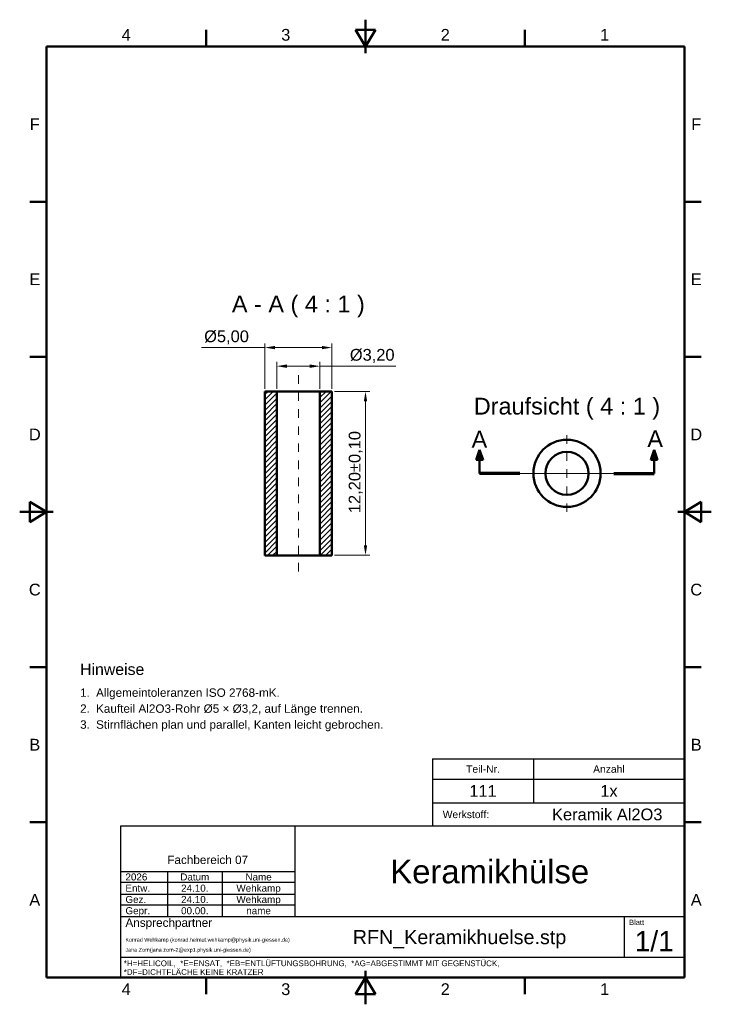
# Model space of a CAD drawing. Header units: inches. Extents: x 0.4 to 8.5, y 0.6 to 12.1.
import ezdxf
from ezdxf.enums import TextEntityAlignment as Align

# ---------------------------------------------------------------- set-up
doc = ezdxf.new("R2010")
doc.units = ezdxf.units.IN
doc.header["$MEASUREMENT"] = 0
doc.linetypes.add('CENTER2', pattern=[1.125, 0.75, -0.125, 0.125, -0.125])
doc.layers.get('0').update_dxf_attribs({"lineweight": 25})
for name, color, linetype, lineweight in [('BEMASSUNG', 7, 'Continuous', 18), ('MITTELLINIE', 7, 'CENTER2', 18), ('RAHMEN', 7, 'Continuous', 50), ('SCHNITTLINIE', 7, 'Continuous', 50), ('SCHRAFFUR', 7, 'Continuous', 18), ('SCHRIFTFELD', 7, 'Continuous', 25), ('SICHTKANTE', 7, 'Continuous', 50), ('TEXT', 7, 'Continuous', 18)]:
    doc.layers.add(name, color=color, linetype=linetype, lineweight=lineweight)
doc.styles.add('ISO_14', font='arial.ttf')
doc.styles.add('ISO_15', font='arial.ttf')
doc.styles.add('ISO_20', font='arial.ttf')
doc.styles.add('ISO_72', font='arial.ttf')
doc.styles.add('ISO_73', font='arial.ttf')
doc.styles.add('ISO_74', font='arial.ttf')
doc.styles.add('ISO_75', font='arial.ttf')
doc.styles.add('ISO_77', font='arial.ttf')
doc.styles.add('ISO_80', font='arial.ttf')
doc.styles.add('ISO_81', font='arial.ttf')
doc.styles.add('ISO_83', font='arial.ttf')
doc.styles.add('ISO_84', font='arial.ttf')
doc.styles.add('ISO_85', font='arial.ttf')
doc.styles.add('ISO_86', font='arial.ttf')
doc.styles.add('ISO_87', font='arial.ttf')
doc.styles.add('ISO_89', font='arial.ttf')
doc.styles.add('ISO_92', font='arial.ttf')
doc.styles.add('ISO_95', font='arial.ttf')
doc.styles.add('ISO_98', font='arial.ttf')
doc.styles.add('ISO_DWG_RFN', font='arial.ttf')
doc.dimstyles.new('DWG_RFN', dxfattribs={"dimtxt": 0.137795, "dimasz": 0.11811, "dimexe": 0.049213, "dimexo": 0.031496, "dimgap": 0.031496, "dimtad": 1, "dimlfac": 25.4, "dimtxsty": 'ISO_DWG_RFN', "dimcen": 2.5, "dimclrd": 7, "dimclre": 7, "dimclrt": 7, "dimadec": 1, "dimazin": 3, "dimtfac": 1, "dimtmove": 0, "dimatfit": 3, "dimfxl": 0, "dimlwd": 18, "dimlwe": 18})

# ---------------------------------------------------------------- blocks, each defined once
blk = doc.blocks.new('Hatch_1')
at = {"layer": 'SCHRAFFUR', "color": 7, "linetype": 'Continuous', "lineweight": 18}
for p, q in [((2.953, 7.222), (2.991, 7.26)), ((2.953, 7.16), (3.053, 7.26)), ((2.953, 7.098), (3.094, 7.24)), ((2.953, 7.036), (3.094, 7.178)), ((2.953, 6.974), (3.094, 7.116)), ((2.953, 6.913), (3.094, 7.054)), ((2.953, 6.851), (3.094, 6.992)), ((2.953, 6.789), (3.094, 6.931)), ((2.953, 6.727), (3.094, 6.869)), ((2.953, 6.665), (3.094, 6.807)), ((2.953, 6.603), (3.094, 6.745)), ((2.953, 6.541), (3.094, 6.683)), ((2.953, 6.479), (3.094, 6.621)), ((2.953, 6.418), (3.094, 6.559)), ((2.953, 6.356), (3.094, 6.497)), ((2.953, 6.294), (3.094, 6.436)), ((2.953, 6.232), (3.094, 6.374)), ((2.953, 6.17), (3.094, 6.312)), ((2.953, 6.108), (3.094, 6.25)), ((2.953, 6.046), (3.094, 6.188)), ((2.953, 5.984), (3.094, 6.126)), ((2.953, 5.923), (3.094, 6.064)), ((2.953, 5.861), (3.094, 6.002)), ((2.953, 5.799), (3.094, 5.941)), ((2.953, 5.737), (3.094, 5.879)), ((2.953, 5.675), (3.094, 5.817)), ((2.953, 5.613), (3.094, 5.755)), ((2.953, 5.551), (3.094, 5.693)), ((2.953, 5.49), (3.094, 5.631)), ((2.953, 5.428), (3.094, 5.569)), ((2.953, 5.366), (3.094, 5.507)), ((2.987, 5.339), (3.094, 5.446)), ((3.049, 5.339), (3.094, 5.384))]:
    blk.add_line(p, q, dxfattribs=at)
blk = doc.blocks.new('Hatch_2')
at = {"layer": 'SCHRAFFUR', "color": 7, "linetype": 'Continuous', "lineweight": 18}
for p, q in [((3.598, 7.249), (3.609, 7.26)), ((3.598, 7.187), (3.671, 7.26)), ((3.598, 7.125), (3.733, 7.26)), ((3.598, 7.063), (3.74, 7.205)), ((3.598, 7.001), (3.74, 7.143)), ((3.598, 6.94), (3.74, 7.081)), ((3.598, 6.878), (3.74, 7.019)), ((3.598, 6.816), (3.74, 6.957)), ((3.598, 6.754), (3.74, 6.896)), ((3.598, 6.692), (3.74, 6.834)), ((3.598, 6.63), (3.74, 6.772)), ((3.598, 6.568), (3.74, 6.71)), ((3.598, 6.506), (3.74, 6.648)), ((3.598, 6.445), (3.74, 6.586)), ((3.598, 6.383), (3.74, 6.524)), ((3.598, 6.321), (3.74, 6.463)), ((3.598, 6.259), (3.74, 6.401)), ((3.598, 6.197), (3.74, 6.339)), ((3.598, 6.135), (3.74, 6.277)), ((3.598, 6.073), (3.74, 6.215)), ((3.598, 6.011), (3.74, 6.153)), ((3.598, 5.95), (3.74, 6.091)), ((3.598, 5.888), (3.74, 6.029)), ((3.598, 5.826), (3.74, 5.968)), ((3.598, 5.764), (3.74, 5.906)), ((3.598, 5.702), (3.74, 5.844)), ((3.598, 5.64), (3.74, 5.782)), ((3.598, 5.578), (3.74, 5.72)), ((3.598, 5.516), (3.74, 5.658)), ((3.598, 5.455), (3.74, 5.596)), ((3.598, 5.393), (3.74, 5.534)), ((3.606, 5.339), (3.74, 5.473)), ((3.668, 5.339), (3.74, 5.411)), ((3.73, 5.339), (3.74, 5.349))]:
    blk.add_line(p, q, dxfattribs=at)
blk = doc.blocks.new('*D9')
at = {"layer": 'BEMASSUNG', "color": 7, "lineweight": 18, "transparency": 16777216}
for p, q in [((4.098, 7.758), (4.51, 7.758)), ((4.461, 5.955), (4.461, 7.64)), ((4.098, 5.837), (4.51, 5.837))]:
    blk.add_line(p, q, dxfattribs=at)
at = {"layer": 'BEMASSUNG', "color": 7, "transparency": 16777216}
for points in [[(4.441, 7.64), (4.48, 7.64), (4.461, 7.758)], [(4.441, 5.955), (4.48, 5.955), (4.461, 5.837)]]:
    blk.add_solid(points, dxfattribs=at)
at = {"layer": 'Defpoints', "color": 0, "transparency": 16777216}
for p in [(4.067, 7.758), (4.461, 7.758), (4.067, 5.837)]:
    blk.add_point(p, dxfattribs=at)
at = {"layer": 'BEMASSUNG', "color": 7, "lineweight": 18, "transparency": 16777216, "insert": (4.264, 6.331), "char_height": 0.1378, "attachment_point": 1, "rotation": 90, "style": 'ISO_DWG_RFN'}
blk.add_mtext('\\A1;{12,20±0,10}', dxfattribs=at)
blk = doc.blocks.new('*D10')
at = {"layer": 'BEMASSUNG', "color": 7, "lineweight": 18, "transparency": 16777216}
for p, q in [((3.421, 7.789), (3.421, 8.102)), ((3.925, 7.789), (3.925, 8.102)), ((3.539, 8.053), (3.807, 8.053)), ((3.925, 8.053), (4.816, 8.053))]:
    blk.add_line(p, q, dxfattribs=at)
at = {"layer": 'BEMASSUNG', "color": 7, "transparency": 16777216}
for points in [[(3.539, 8.073), (3.539, 8.033), (3.421, 8.053)], [(3.807, 8.073), (3.807, 8.033), (3.925, 8.053)]]:
    blk.add_solid(points, dxfattribs=at)
at = {"layer": 'Defpoints', "color": 0, "transparency": 16777216}
for p in [(3.925, 8.053), (3.421, 7.758), (3.925, 7.758)]:
    blk.add_point(p, dxfattribs=at)
at = {"layer": 'BEMASSUNG', "color": 7, "lineweight": 18, "transparency": 16777216, "insert": (4.277, 8.255), "char_height": 0.1378, "attachment_point": 1, "style": 'ISO_DWG_RFN'}
blk.add_mtext('\\A1;{Ø3,20}', dxfattribs=at)
blk = doc.blocks.new('*D11')
at = {"layer": 'BEMASSUNG', "color": 7, "lineweight": 18, "transparency": 16777216}
for p, q in [((3.28, 7.789), (3.28, 8.32)), ((4.067, 7.789), (4.067, 8.32)), ((3.28, 8.271), (2.538, 8.271)), ((3.949, 8.271), (3.398, 8.271))]:
    blk.add_line(p, q, dxfattribs=at)
at = {"layer": 'BEMASSUNG', "color": 7, "transparency": 16777216}
for points in [[(3.398, 8.29), (3.398, 8.251), (3.28, 8.271)], [(3.949, 8.29), (3.949, 8.251), (4.067, 8.271)]]:
    blk.add_solid(points, dxfattribs=at)
at = {"layer": 'Defpoints', "color": 0, "transparency": 16777216}
for p in [(4.067, 8.271), (3.28, 7.758), (4.067, 7.758)]:
    blk.add_point(p, dxfattribs=at)
at = {"layer": 'BEMASSUNG', "color": 7, "lineweight": 18, "transparency": 16777216, "insert": (2.569, 8.472), "char_height": 0.1378, "attachment_point": 1, "style": 'ISO_DWG_RFN'}
blk.add_mtext('\\A1;{Ø5,00}', dxfattribs=at)

msp = doc.modelspace()

# ---------------------------------------------------------------- hatches: boundary and pattern name
at = {"layer": 'SCHNITTLINIE'}
for points in [[(5.8386, 6.9547), (5.7598, 6.9547), (5.7992, 7.0728)], [(7.8858, 6.9547), (7.8071, 6.9547), (7.8465, 7.0728)]]:
    msp.add_hatch(color=7, dxfattribs=at).paths.add_polyline_path(points)

# ---------------------------------------------------------------- linework, layer by layer
at = {"layer": 'MITTELLINIE', "ltscale": 0.088858}
msp.add_line((3.6732, 5.6476), (3.6732, 7.9469), dxfattribs=at)
at = {"layer": 'MITTELLINIE', "ltscale": 0.089433}
for p, q in [((6.8228, 6.3445), (6.8228, 7.25)), ((6.3701, 6.7972), (7.2756, 6.7972))]:
    msp.add_line(p, q, dxfattribs=at)
at = {"layer": 'MITTELLINIE', "ltscale": 0.08908}
msp.add_line((6.2717, 6.7972), (7.374, 6.7972), dxfattribs=at)
at = {"layer": 'RAHMEN'}
for p, q in [((4.4606, 12.1122), (4.4606, 11.7185)), ((2.5906, 11.7972), (2.5906, 11.9941)), ((4.5787, 11.9941), (4.3425, 11.9941)), ((4.3425, 11.9941), (4.4606, 11.7972)), ((4.4606, 11.7972), (4.4606, 11.9941)), ((4.4606, 11.7972), (4.5787, 11.9941)), ((6.3307, 11.7972), (6.3307, 11.9941)), ((8.2008, 11.7972), (0.7205, 11.7972)), ((0.7205, 11.7972), (0.7205, 0.8917)), ((8.2008, 0.8917), (8.2008, 11.7972)), ((0.7205, 9.9797), (0.5236, 9.9797)), ((8.2008, 9.9797), (8.3976, 9.9797)), ((0.7205, 8.1621), (0.5236, 8.1621)), ((8.2008, 8.1621), (8.3976, 8.1621)), ((0.5236, 6.4626), (0.5236, 6.2264)), ((0.7205, 6.3445), (0.5236, 6.4626)), ((8.3976, 6.4626), (8.2008, 6.3445)), ((8.3976, 6.2264), (8.3976, 6.4626)), ((0.4055, 6.3445), (0.7992, 6.3445)), ((0.7205, 6.3445), (0.5236, 6.3445)), ((0.5236, 6.2264), (0.7205, 6.3445)), ((8.5157, 6.3445), (8.122, 6.3445)), ((8.2008, 6.3445), (8.3976, 6.3445)), ((8.2008, 6.3445), (8.3976, 6.2264)), ((0.7205, 4.5269), (0.5236, 4.5269)), ((8.2008, 4.5269), (8.3976, 4.5269)), ((0.7205, 2.7093), (0.5236, 2.7093)), ((8.2008, 2.7093), (8.3976, 2.7093)), ((4.4606, 0.5768), (4.4606, 0.9705)), ((0.7205, 0.8917), (8.2008, 0.8917)), ((2.5906, 0.8917), (2.5906, 0.6949)), ((4.4606, 0.8917), (4.3425, 0.6949)), ((4.4606, 0.8917), (4.4606, 0.6949)), ((4.5787, 0.6949), (4.4606, 0.8917)), ((6.3307, 0.8917), (6.3307, 0.6949)), ((4.3425, 0.6949), (4.5787, 0.6949))]:
    msp.add_line(p, q, dxfattribs=at)
at = {"layer": 'SCHNITTLINIE'}
for p, q in [((5.7598, 6.9547), (5.7992, 7.0728)), ((5.7992, 7.0728), (5.8386, 6.9547)), ((5.7992, 6.7972), (5.7992, 7.0728)), ((7.8071, 6.9547), (7.8465, 7.0728)), ((7.8465, 7.0728), (7.8858, 6.9547)), ((7.8465, 6.7972), (7.8465, 7.0728)), ((5.8386, 6.9547), (5.7598, 6.9547)), ((7.8858, 6.9547), (7.8071, 6.9547))]:
    msp.add_line(p, q, dxfattribs=at)
at = {"layer": 'SCHNITTLINIE', "lineweight": 70}
for p, q in [((6.2717, 6.7972), (5.7992, 6.7972)), ((7.374, 6.7972), (7.8465, 6.7972))]:
    msp.add_line(p, q, dxfattribs=at)
at = {"layer": 'SCHRIFTFELD'}
for p, q in [((5.248, 3.4508), (5.248, 2.6634)), ((5.248, 3.4508), (8.2008, 3.4508)), ((6.4291, 3.4508), (6.4291, 2.939)), ((5.248, 3.2146), (8.2008, 3.2146)), ((5.248, 2.939), (8.2008, 2.939)), ((8.2008, 2.6634), (1.5866, 2.6634)), ((1.5866, 2.6634), (1.5866, 0.8917)), ((3.6339, 2.6634), (3.6339, 1.6043)), ((8.2008, 0.8917), (8.2008, 2.6634)), ((1.5866, 2.1319), (3.6339, 2.1319)), ((2.1378, 2.1319), (2.1378, 1.6043)), ((2.7795, 2.1319), (2.7795, 1.6043)), ((1.5866, 2.0059), (3.6339, 2.0059)), ((1.5866, 1.8681), (3.6339, 1.8681)), ((1.5866, 1.7421), (3.6339, 1.7421)), ((1.5866, 1.6043), (8.2008, 1.6043)), ((7.4921, 1.6043), (7.4921, 1.128)), ((1.5866, 1.128), (8.2008, 1.128)), ((1.5866, 0.8917), (8.2008, 0.8917))]:
    msp.add_line(p, q, dxfattribs=at)
at = {"layer": 'SICHTKANTE'}
for p, q in [((3.2795, 5.8366), (3.2795, 7.7579)), ((3.2795, 7.7579), (3.4213, 7.7579)), ((3.4231, 7.7579), (3.4213, 7.7579)), ((3.4213, 5.8366), (3.4213, 7.7579)), ((3.4249, 7.7579), (3.4231, 7.7579)), ((3.4268, 7.7579), (3.4249, 7.7579)), ((3.4307, 7.7579), (3.4268, 7.7579)), ((3.4361, 7.7579), (3.4307, 7.7579)), ((3.4416, 7.7579), (3.4361, 7.7579)), ((3.4475, 7.7579), (3.4416, 7.7579)), ((3.4562, 7.7579), (3.4475, 7.7579)), ((3.465, 7.7579), (3.4562, 7.7579)), ((3.4737, 7.7579), (3.465, 7.7579)), ((3.4845, 7.7579), (3.4737, 7.7579)), ((3.4962, 7.7579), (3.4845, 7.7579)), ((3.5078, 7.7579), (3.4962, 7.7579)), ((3.5201, 7.7579), (3.5078, 7.7579)), ((3.534, 7.7579), (3.5201, 7.7579)), ((3.548, 7.7579), (3.534, 7.7579)), ((3.5619, 7.7579), (3.548, 7.7579)), ((3.5772, 7.7579), (3.5619, 7.7579)), ((3.5928, 7.7579), (3.5772, 7.7579)), ((3.6083, 7.7579), (3.5928, 7.7579)), ((3.6242, 7.7579), (3.6083, 7.7579)), ((3.6405, 7.7579), (3.6242, 7.7579)), ((3.6569, 7.7579), (3.6405, 7.7579)), ((3.6732, 7.7579), (3.6569, 7.7579)), ((3.6896, 7.7579), (3.6732, 7.7579)), ((3.7059, 7.7579), (3.6896, 7.7579)), ((3.7223, 7.7579), (3.7059, 7.7579)), ((3.7382, 7.7579), (3.7223, 7.7579)), ((3.7537, 7.7579), (3.7382, 7.7579)), ((3.7692, 7.7579), (3.7537, 7.7579)), ((3.7845, 7.7579), (3.7692, 7.7579)), ((3.7985, 7.7579), (3.7845, 7.7579)), ((3.8124, 7.7579), (3.7985, 7.7579)), ((3.8263, 7.7579), (3.8124, 7.7579)), ((3.8386, 7.7579), (3.8263, 7.7579)), ((3.8503, 7.7579), (3.8386, 7.7579)), ((3.8619, 7.7579), (3.8503, 7.7579)), ((3.8727, 7.7579), (3.8619, 7.7579)), ((3.8815, 7.7579), (3.8727, 7.7579)), ((3.8902, 7.7579), (3.8815, 7.7579)), ((3.899, 7.7579), (3.8902, 7.7579)), ((3.9049, 7.7579), (3.899, 7.7579)), ((3.9103, 7.7579), (3.9049, 7.7579)), ((3.9158, 7.7579), (3.9103, 7.7579)), ((3.9197, 7.7579), (3.9158, 7.7579)), ((3.9215, 7.7579), (3.9197, 7.7579)), ((3.9234, 7.7579), (3.9215, 7.7579)), ((3.9252, 7.7579), (3.9234, 7.7579)), ((3.9252, 5.8366), (3.9252, 7.7579)), ((3.9252, 7.7579), (4.0669, 7.7579)), ((4.0669, 5.8366), (4.0669, 7.7579)), ((3.2795, 5.8366), (3.4213, 5.8366)), ((3.4231, 5.8366), (3.4213, 5.8366)), ((3.4249, 5.8366), (3.4231, 5.8366)), ((3.4268, 5.8366), (3.4249, 5.8366)), ((3.4307, 5.8366), (3.4268, 5.8366)), ((3.4361, 5.8366), (3.4307, 5.8366)), ((3.4416, 5.8366), (3.4361, 5.8366)), ((3.4475, 5.8366), (3.4416, 5.8366)), ((3.4562, 5.8366), (3.4475, 5.8366)), ((3.465, 5.8366), (3.4562, 5.8366)), ((3.4737, 5.8366), (3.465, 5.8366)), ((3.4845, 5.8366), (3.4737, 5.8366)), ((3.4962, 5.8366), (3.4845, 5.8366)), ((3.5078, 5.8366), (3.4962, 5.8366)), ((3.5201, 5.8366), (3.5078, 5.8366)), ((3.534, 5.8366), (3.5201, 5.8366)), ((3.548, 5.8366), (3.534, 5.8366)), ((3.5619, 5.8366), (3.548, 5.8366)), ((3.5772, 5.8366), (3.5619, 5.8366)), ((3.5928, 5.8366), (3.5772, 5.8366)), ((3.6083, 5.8366), (3.5928, 5.8366)), ((3.6242, 5.8366), (3.6083, 5.8366)), ((3.6405, 5.8366), (3.6242, 5.8366)), ((3.6569, 5.8366), (3.6405, 5.8366)), ((3.6732, 5.8366), (3.6569, 5.8366)), ((3.6896, 5.8366), (3.6732, 5.8366)), ((3.7059, 5.8366), (3.6896, 5.8366)), ((3.7223, 5.8366), (3.7059, 5.8366)), ((3.7382, 5.8366), (3.7223, 5.8366)), ((3.7537, 5.8366), (3.7382, 5.8366)), ((3.7692, 5.8366), (3.7537, 5.8366)), ((3.7845, 5.8366), (3.7692, 5.8366)), ((3.7985, 5.8366), (3.7845, 5.8366)), ((3.8124, 5.8366), (3.7985, 5.8366)), ((3.8263, 5.8366), (3.8124, 5.8366)), ((3.8386, 5.8366), (3.8263, 5.8366)), ((3.8503, 5.8366), (3.8386, 5.8366)), ((3.8619, 5.8366), (3.8503, 5.8366)), ((3.8727, 5.8366), (3.8619, 5.8366)), ((3.8815, 5.8366), (3.8727, 5.8366)), ((3.8902, 5.8366), (3.8815, 5.8366)), ((3.899, 5.8366), (3.8902, 5.8366)), ((3.9049, 5.8366), (3.899, 5.8366)), ((3.9103, 5.8366), (3.9049, 5.8366)), ((3.9158, 5.8366), (3.9103, 5.8366)), ((3.9197, 5.8366), (3.9158, 5.8366)), ((3.9215, 5.8366), (3.9197, 5.8366)), ((3.9234, 5.8366), (3.9215, 5.8366)), ((3.9252, 5.8366), (3.9234, 5.8366)), ((3.9252, 5.8366), (4.0669, 5.8366))]:
    msp.add_line(p, q, dxfattribs=at)
for radius in [0.3937, 0.252]:
    msp.add_circle((6.8228, 6.7972), radius, dxfattribs=at)

# ---------------------------------------------------------------- block references
for name in ['Hatch_1', 'Hatch_2']:
    msp.add_blockref(name, (0.3268, 0.498))

# ---------------------------------------------------------------- texts
at = {"layer": 'RAHMEN', "style": 'ISO_14'}
for s, p in [('4', (1.6555, 11.935)), ('3', (3.5256, 11.935)), ('2', (5.3957, 11.935)), ('1', (7.2657, 11.935)), ('F', (0.5827, 10.8885)), ('F', (8.3386, 10.8885)), ('E', (0.5827, 9.0709)), ('E', (8.3386, 9.0709)), ('D', (0.5827, 7.2533)), ('D', (8.3386, 7.2533)), ('C', (0.5827, 5.4357)), ('C', (8.3386, 5.4357)), ('B', (0.5827, 3.6181)), ('B', (8.3386, 3.6181)), ('A', (0.5827, 1.8005)), ('A', (8.3386, 1.8005)), ('4', (1.6555, 0.7539)), ('3', (3.5256, 0.7539)), ('2', (5.3957, 0.7539)), ('1', (7.2657, 0.7539))]:
    msp.add_text(s, height=0.1378, dxfattribs=at).set_placement(p, align=Align.MIDDLE_CENTER)
at = {"layer": 'SCHRIFTFELD'}
for s, height, style, p in [('Teil-Nr.', 0.08661, 'ISO_80', (5.8386, 3.3327)), ('Anzahl', 0.08661, 'ISO_80', (7.315, 3.3327)), ('Fachbereich 07', 0.098425, 'ISO_72', (2.6102, 2.2697))]:
    msp.add_text(s, height=height, dxfattribs=dict(at, style=style)).set_placement(p, align=Align.MIDDLE_CENTER)
for s, height, style, p in [('Werkstoff:', 0.08661, 'ISO_81', (5.3661, 2.8012)), ('Ansprechpartner', 0.098425, 'ISO_73', (1.6457, 1.5335)), ('Blatt', 0.06299, 'ISO_74', (7.5512, 1.5374))]:
    msp.add_text(s, height=height, dxfattribs=dict(at, style=style)).set_placement(p, align=Align.MIDDLE_LEFT)
at = {"layer": 'SCHRIFTFELD', "color": 8, "true_color": 0x808080, "style": 'ISO_77'}
for s, p in [('*H=HELICOIL,  *E=ENSAT,  *EB=ENTLÜFTUNGSBOHRUNG,  *AG=ABGESTIMMT MIT GEGENSTÜCK,', (1.626, 1.0571)), ('*DF=DICHTFLÄCHE KEINE KRATZER', (1.626, 0.9547))]:
    msp.add_text(s, height=0.066929, dxfattribs=at).set_placement(p, align=Align.MIDDLE_LEFT)
at = {"layer": 'TEXT'}
for s, height, style, p in [('A - A ( 4 : 1 )', 0.19685, 'ISO_20', (3.6732, 8.7815)), ('Draufsicht ( 4 : 1 )', 0.19685, 'ISO_20', (6.8228, 7.5846)), ('A', 0.1969, 'ISO_20', (5.7964, 7.197)), ('A', 0.1969, 'ISO_20', (7.8573, 7.2034)), ('Datum', 0.08268, 'ISO_84', (2.4587, 2.0689)), ('Name', 0.08268, 'ISO_84', (3.2067, 2.0689))]:
    msp.add_text(s, height=height, dxfattribs=dict(at, style=style)).set_placement(p, align=Align.MIDDLE_CENTER)
for s, height, style, p in [('Hinweise', 0.13287, 'ISO_98', (1.1142, 4.435)), ('1.', 0.09843, 'ISO_75', (1.1142, 4.1791)), ('Allgemeintoleranzen ISO 2768-mK.', 0.098425, 'ISO_75', (1.3012, 4.1791)), ('2.', 0.09843, 'ISO_75', (1.1142, 3.9921)), ('Kaufteil Al2O3-Rohr %%c5 × %%c3,2, auf Länge trennen.', 0.098425, 'ISO_75', (1.3012, 3.9921)), ('3.', 0.09843, 'ISO_75', (1.1142, 3.8051)), ('Stirnflächen plan und parallel, Kanten leicht gebrochen.', 0.098425, 'ISO_75', (1.3012, 3.8051))]:
    msp.add_text(s, height=height, dxfattribs=dict(at, style=style)).set_placement(p)
at = {"layer": 'TEXT', "color": 5, "true_color": 0x0000ff}
for s, height, style, p in [('111', 0.1378, 'ISO_15', (5.8386, 3.0768)), ('1x', 0.1378, 'ISO_15', (7.315, 3.0768)), ('Keramik Al2O3', 0.137795, 'ISO_15', (7.2953, 2.8012)), ('Keramikhülse', 0.275591, 'ISO_89', (5.9173, 2.1319)), ('24.10.', 0.08268, 'ISO_87', (2.4587, 1.937)), ('Wehkamp', 0.08268, 'ISO_87', (3.2067, 1.937)), ('24.10.', 0.08268, 'ISO_87', (2.4587, 1.8051)), ('Wehkamp', 0.08268, 'ISO_87', (3.2067, 1.8051)), ('00.00.', 0.08268, 'ISO_87', (2.4587, 1.6732)), ('name', 0.08268, 'ISO_87', (3.2067, 1.6732)), ('RFN_Keramikhuelse.stp', 0.165354, 'ISO_86', (5.563, 1.3642)), ('1/1', 0.23622, 'ISO_95', (7.8465, 1.3169))]:
    msp.add_text(s, height=height, dxfattribs=dict(at, style=style)).set_placement(p, align=Align.MIDDLE_CENTER)
at = {"layer": 'TEXT', "color": 5, "true_color": 0x0000ff, "style": 'ISO_83'}
msp.add_text('2026', height=0.08268, dxfattribs=at).set_placement((1.6457, 2.0689), align=Align.MIDDLE_LEFT)
at = {"layer": 'TEXT'}
for s, height, style, p in [('Entw.', 0.08268, 'ISO_85', (1.6457, 1.937)), ('Gez.', 0.08268, 'ISO_85', (1.6457, 1.8051)), ('Gepr.', 0.08268, 'ISO_85', (1.6457, 1.6732)), ('Konrad Wehkamp (konrad.helmut.wehkamp@physik.uni-giessen.de)', 0.045276, 'ISO_92', (1.6457, 1.3327)), ('Jana Zorn(jana.zorn-2@exp1.physik.uni-giessen.de)', 0.045276, 'ISO_92', (1.6457, 1.2146))]:
    msp.add_text(s, height=height, dxfattribs=dict(at, style=style)).set_placement(p, align=Align.MIDDLE_LEFT)

# ---------------------------------------------------------------- dimensions: what is measured, and where the dimension line sits
at = {"layer": 'BEMASSUNG', "color": 7, "lineweight": 18}
for base, p1, p2, angle, text, override, picture, middle in [((4.0669, 8.2706), (3.2795, 7.7579), (4.0669, 7.7579), 180, '{Ø<>}', {"dimgap": 0.031496, "dimdec": 2, "dimlfac": 6.35, "dimsah": 1, "dimtol": 0, "dimlim": 0, "dimtp": 0, "dimtm": 0, "dimtdec": 2, "dimtofl": 0, "dimatfit": 2}, '*D11', (2.8227, 8.2706)), ((3.9252, 8.0531), (3.4213, 7.7579), (3.9252, 7.7579), 180, '{Ø<>}', {"dimgap": 0.031496, "dimdec": 2, "dimlfac": 6.35, "dimsah": 1, "dimtol": 0, "dimlim": 0, "dimtp": 0, "dimtm": 0, "dimtdec": 2, "dimtofl": 0, "dimatfit": 2}, '*D10', (4.5307, 8.0531)), ((4.4606, 7.7579), (4.0669, 5.8366), (4.0669, 7.7579), 90, '{<>}', {"dimgap": 0.031496, "dimdec": 2, "dimlfac": 6.35, "dimsah": 1, "dimtol": 1, "dimlim": 0, "dimtp": 0.1, "dimtm": 0.1, "dimtdec": 2, "dimtofl": 0, "dimatfit": 1}, '*D9', (4.4606, 6.7972))]:
    dim = msp.add_linear_dim(base=base, p1=p1, p2=p2, angle=angle, text=text, dimstyle='DWG_RFN', override=override, dxfattribs=at)
    dim.commit()
    dim.dimension.update_dxf_attribs({"geometry": picture, "text_midpoint": middle, "dimtype": 160})

doc.saveas('drawing.dxf')
